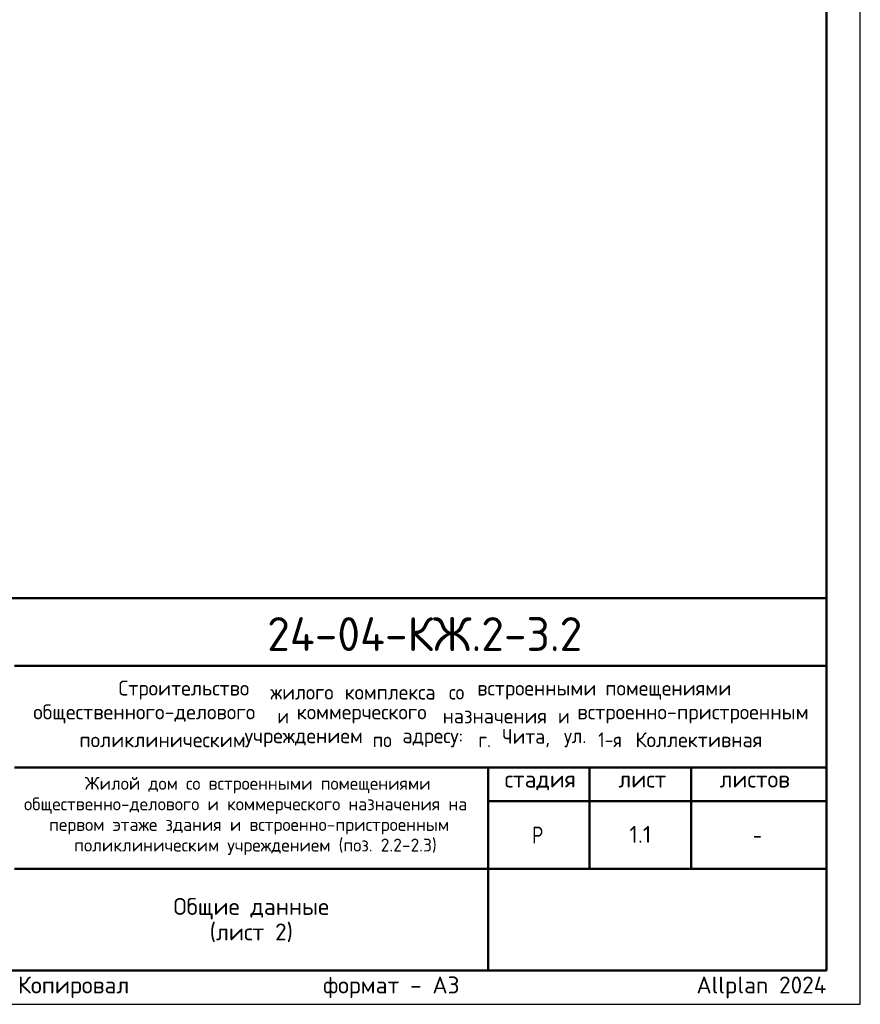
# Model space of a CAD drawing. Header units: millimetres. Extents: x 0 to 21000, y 0 to 14850.
# Tile 6 of 7: x 14789 to 21000, y 0 to 7273. Entities that reach past the tile are written whole.
import ezdxf

# ---------------------------------------------------------------- set-up
doc = ezdxf.new("R2010")
doc.units = ezdxf.units.MM
doc.layers.add('Standard', color=7, linetype='Continuous', lineweight=25)
doc.layers.add('Надписи', color=7, linetype='Continuous', lineweight=25)
doc.styles.add('ARIAL', font='arial.ttf')
doc.styles.add('ISOCPEUR', font='isocpeur.ttf')

msp = doc.modelspace()

# ---------------------------------------------------------------- linework, layer by layer
at = {"layer": 'Standard', "color": 7, "linetype": 'Continuous', "lineweight": 50, "transparency": 33554687}
for p, q in [((11500, 3000), (20750, 3000)), ((14750, 2500), (20750, 2500)), ((14750, 1750), (20750, 1750)), ((18250, 1000), (18250, 1750)), ((19000, 1000), (19000, 1750)), ((19750, 1000), (19750, 1750)), ((18250, 1500), (20750, 1500)), ((14750, 1000), (20750, 1000)), ((18250, 250), (18250, 1000)), ((18250, 250), (18250, 1000))]:
    msp.add_line(p, q, dxfattribs=at)
at = {"layer": 'Standard', "color": 7, "linetype": 'Continuous', "lineweight": 25, "transparency": 33554687}
for p, q in [((20750, 250), (20750, 3000)), ((11500, 250), (20750, 250)), ((11500, 250), (20750, 250)), ((11500, 250), (20750, 250))]:
    msp.add_line(p, q, dxfattribs=at)
msp.add_lwpolyline([(0, 0), (21000, 0), (21000, 14850), (0, 14850), (0, 0)], close=True, dxfattribs=at)
msp.add_lwpolyline([(0, 0), (21000, 0), (21000, 14850), (0, 14850), (0, 0)], close=True, dxfattribs=at)
msp.add_lwpolyline([(0, 0), (21000, 0), (21000, 14850), (0, 14850), (0, 0)], close=True, dxfattribs=at)
at = {"layer": 'Standard', "color": 7, "linetype": 'Continuous', "lineweight": 50, "transparency": 33554687}
msp.add_lwpolyline([(1000, 14600), (20750, 14600), (20750, 250), (1000, 250), (1000, 14600)], close=True, dxfattribs=at)
at = {"layer": 'Standard', "color": 7, "linetype": 'Continuous', "lineweight": 25, "transparency": 33554687}
msp.add_lwpolyline([(20750, 3000), (11500, 3000), (11500, 250), (20750, 250), (20750, 3000)], dxfattribs=at)

# ---------------------------------------------------------------- texts
at = {"layer": 'Standard', "color": 7, "linetype": 'Continuous', "lineweight": 50, "transparency": 33554687, "insert": (16617.6, 2609.1), "char_height": 250, "width": 2520.794, "attachment_point": 7, "style": 'ISOCPEUR'}
msp.add_mtext('\\W0.98;24-04-КЖ.2-3.2', dxfattribs=at)
at = {"layer": 'Standard', "color": 7, "linetype": 'Continuous', "lineweight": 25, "transparency": 33554687, "attachment_point": 7, "style": 'ISOCPEUR'}
for s, insert, char_height, width in [('\\W0.98;Строительство ', (15518.6, 2250.8), 110, 1175.348), ('\\W0.96;жилого ', (16640.6, 2250.8), 110, 602.55), ('\\W0.97;комплекса ', (17190.6, 2250.8), 110, 823.039), ('\\W0.90;со ', (17960.6, 2250.8), 110, 258.739), ('\\W0.98;встроенными ', (18169.6, 2250.8), 110, 999.233), ('\\W0.98;помещениями', (19115.6, 2250.8), 110, 955.088), ('\\W0.99;общественного-делового ', (14888.9, 2074.8), 110, 1857.162), ('\\W0.87;и ', (16692.9, 2074.8), 110, 190.617), ('\\W0.98;коммерческого ', (16835.9, 2074.8), 110, 1131.214), ('\\W0.97;назначения ', (17913.9, 2074.8), 110, 905.516), ('\\W0.87;и ', (18766.4, 2074.8), 110, 190.609), ('\\W0.99;встроенно-пристроенным', (18909.4, 2074.8), 110, 1791.218), ('\\W0.98;поликлиническим ', (15229.9, 1898.8), 110, 1274.191), ('\\W0.98;учреждением ', (16450.9, 1898.8), 110, 999.123), ('\\W0.91;по ', (17396.9, 1898.8), 110, 269.87), ('\\W0.96;адресу: ', (17616.9, 1898.8), 110, 613.612), ('\\W0.89;г. ', (18177.9, 1898.8), 110, 224.789), ('\\W0.95;Чита, ', (18353.9, 1898.8), 110, 508.778), ('\\W0.92;ул. ', (18810.4, 1898.8), 110, 303.428), ('\\W0.86;1-я ', (19063.4, 1898.8), 110, 322.299), ('\\W0.98;Коллективная', (19338.4, 1898.8), 110, 1021.088), ('\\W0.99;стадия    лист     листов', (18371.3, 1581.1), 125, 2186.296), ('\\W0.80;Р', (18575, 1187.5), 125, 149.931), ('\\W0.78;-', (20206.2, 1187.5), 125, 135.997)]:
    msp.add_mtext(s, dxfattribs=dict(at, insert=insert, char_height=char_height, width=width))
at = {"layer": 'Standard', "color": 7, "linetype": 'Continuous', "lineweight": 18, "transparency": 33554687, "char_height": 95, "attachment_point": 7, "style": 'ISOCPEUR'}
for s, insert, width in [('\\W0.99;Жилой дом со встроенными помещениями', (15269.8, 1558.7), 2506.356), ('\\W0.99;общественно-делового и коммерческого назначения на', (14820.9, 1406.7), 3403.402), ('\\W0.99;первом этаже здания и встроенно-пристроенным', (15006.1, 1254.7), 3033.239), ('\\W0.99;поликлиническим учреждением (поз. 2.2-2.3)', (15191.4, 1102.7), 2662.626)]:
    msp.add_mtext(s, dxfattribs=dict(at, insert=insert, width=width))
at = {"layer": 'Standard', "color": 7, "linetype": 'Continuous', "lineweight": 25, "transparency": 33554687, "insert": (16500, 785.4), "char_height": 125, "width": 1168.653, "attachment_point": 2, "line_spacing_factor": 0.903614, "style": 'ARIAL'}
msp.add_mtext('\\A1;{\\fISOCPEUR|i0|b0;\\H125.000000;\\W1.000000;\\C7;Общие данные}\\P{\\fISOCPEUR|i0|b0;\\H125.000000;\\W1.000000;\\C7;(лист 2)}\\P', dxfattribs=at)
at = {"layer": 'Standard', "color": 8, "linetype": 'Continuous', "lineweight": 13, "transparency": 33554687, "insert": (20750, 123.9), "char_height": 125, "width": 5874.732, "attachment_point": 6, "style": 'ISOCPEUR'}
msp.add_mtext('\\A1;{\\fISOCPEUR|i0|b0;\\H125.000000;\\W1.000000;\\C8;Копировал                  формат - А3                      Allplan 2024}\\P', dxfattribs=at)
at = {"layer": 'Надписи', "color": 7, "linetype": 'Continuous', "lineweight": 13, "transparency": 33554687, "insert": (19375, 1255), "char_height": 125, "width": 205.263, "attachment_point": 5, "style": 'ISOCPEUR'}
msp.add_mtext('\\A1;{\\fISOCPEUR|i0|b0;\\H125.000000;\\W1.000000;\\C7;1.1}\\P', dxfattribs=at)

doc.saveas('drawing.dxf')
